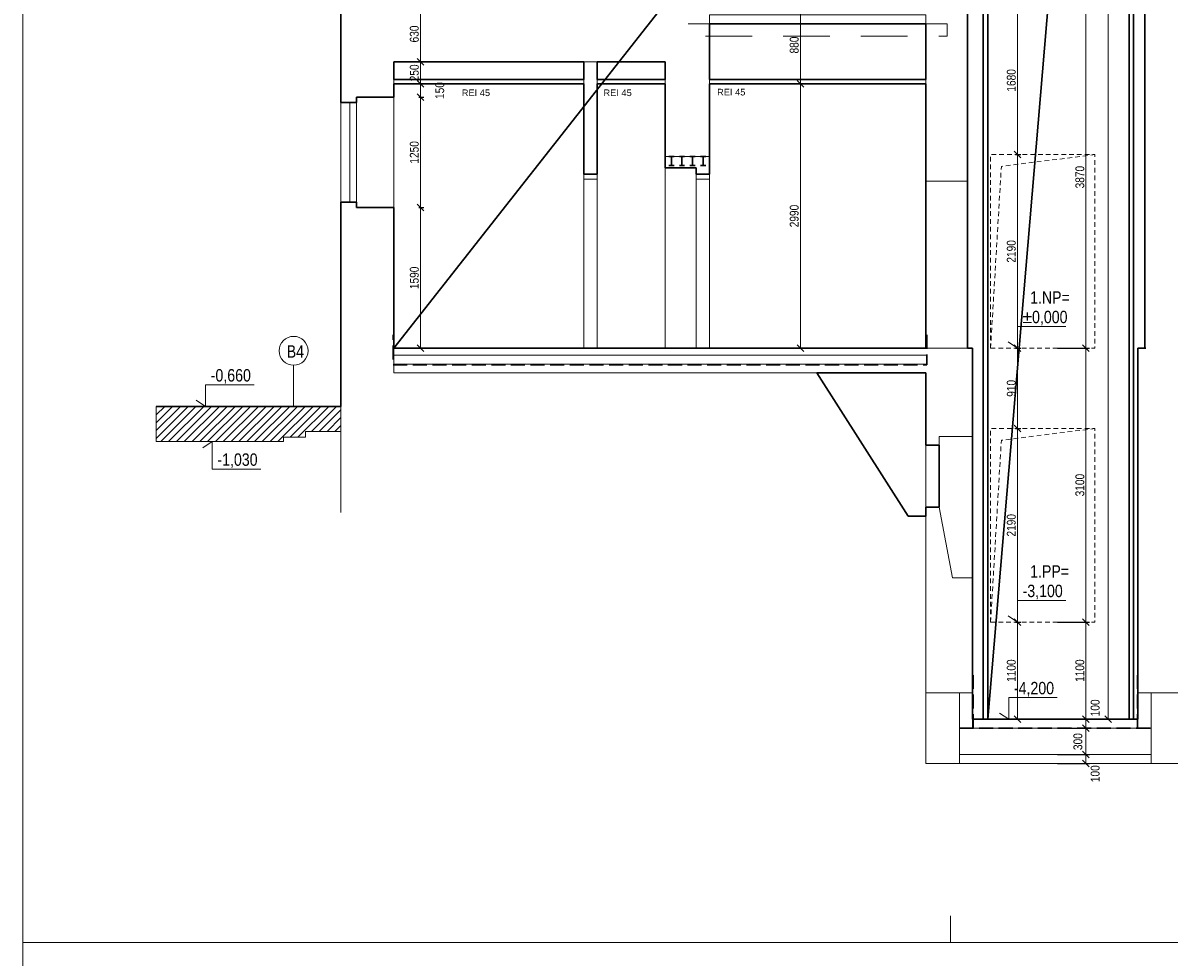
# Model space of a CAD drawing. Header units: millimetres. Extents: x -300958 to -108039, y 30118 to 292543.
# Tile 19 of 256: x -268233 to -255259, y 63017 to 73588. Entities that reach past the tile are written whole.
import ezdxf

# ---------------------------------------------------------------- set-up
doc = ezdxf.new("R2010")
doc.units = ezdxf.units.MM
doc.header["$MEASUREMENT"] = 0
doc.linetypes.add('DGN Style 2', pattern=[879.857395, 527.914437, -351.942958])
doc.linetypes.add('DGN Style 3', pattern=[888.558256, 634.684469, -253.873788])
doc.layers.get('0').update_dxf_attribs({"lineweight": 13})
doc.layers.get('Defpoints').update_dxf_attribs({"color": 3, "lineweight": 13})
for name, color, linetype, lineweight in [('BOURÁNÍ', 40, 'Continuous', 13), ('dims', 7, 'Continuous', 9), ('ETAPY', 7, 'Continuous', 0), ('legenda', 7, 'Continuous', 13), ('Materiály', 1, 'Continuous', 13), ('PSV', 7, 'Continuous', 13), ('RAMECEK', 7, 'Continuous', 0), ('tenka', 7, 'Continuous', 13), ('výškové kóty', 7, 'Continuous', 13), ('walls', 7, 'Continuous', 13), ('zařizovací předměty', 7, 'Continuous', 9)]:
    doc.layers.add(name, color=color, linetype=linetype, lineweight=lineweight)
doc.styles.add('STYLE-0', font='ARIALN.TTF')
doc.dimstyles.new('arch', dxfattribs={"dimscale": 50, "dimtxt": 2.5, "dimasz": 2.5, "dimexe": 1.25, "dimexo": 0.9, "dimtad": 1, "dimdec": 0, "dimtxsty": 'STYLE-0', "dimblk": 'ARCHTICK', "dimcen": 2.5, "dimadec": 0, "dimazin": 0, "dimtfac": 1, "dimtdec": 0, "dimtmove": 2, "dimatfit": 3, "dimldrblk": 'ARCHTICK', "dimfxl": 0, "dimarcsym": 0})

# ---------------------------------------------------------------- blocks, each defined once
blk = doc.blocks.new('*U46')
at = {"layer": 'walls', "linetype": 'Continuous', "lineweight": 30}
for p, q in [((-50, -30), (-50, 30)), ((50, -30), (50, 30)), ((-50, 0), (50, 0))]:
    blk.add_line(p, q, dxfattribs=at)
blk = doc.blocks.new('_ArchTick')
at = {"color": 0, "linetype": 'ByBlock', "flags": 128}
blk.add_lwpolyline([(-0.5, -0.5), (0.5, 0.5)], dxfattribs=at)
blk = doc.blocks.new('*D611')
at = {"layer": 'Defpoints', "color": 0, "linetype": 'Continuous'}
for p in [(-256597, 73778), (-256597, 69908), (-256200, 69908)]:
    blk.add_point(p, dxfattribs=at)
at = {"layer": 'dims', "color": 0, "linetype": 'Continuous', "lineweight": -2}
for p, q in [((-256522, 73778), (-256162, 73778)), ((-256522, 69908), (-256162, 69908))]:
    blk.add_line(p, q, dxfattribs=at)
at = {"layer": 'dims', "linetype": 'Continuous', "lineweight": 0}
blk.add_line((-256200, 73778), (-256200, 69908), dxfattribs=at)
at = {"layer": 'dims', "linetype": 'Continuous', "lineweight": 0, "xscale": 75, "yscale": 75, "zscale": 75}
for p, rotation in [((-256200, 73778), 90), ((-256200, 69908), 270)]:
    blk.add_blockref('_ArchTick', p, dxfattribs=dict(at, rotation=rotation))
at = {"layer": 'dims', "color": 0, "linetype": 'Continuous', "insert": (-256269, 71843), "char_height": 100, "attachment_point": 5, "rotation": 90, "style": 'STYLE-0'}
blk.add_mtext('3870', dxfattribs=at)
blk = doc.blocks.new('*D615')
at = {"layer": 'Defpoints', "color": 0, "linetype": 'Continuous'}
for p in [(-256347, 84618), (-256347, 65708), (-255950, 65708)]:
    blk.add_point(p, dxfattribs=at)
at = {"layer": 'dims', "color": 0, "linetype": 'Continuous', "lineweight": -2}
for p, q in [((-256272, 84618), (-255912, 84618)), ((-256272, 65708), (-255912, 65708))]:
    blk.add_line(p, q, dxfattribs=at)
at = {"layer": 'dims', "linetype": 'Continuous', "lineweight": 0}
blk.add_line((-255950, 84618), (-255950, 65708), dxfattribs=at)
at = {"layer": 'dims', "linetype": 'Continuous', "lineweight": 0, "xscale": 75, "yscale": 75, "zscale": 75}
for p, rotation in [((-255950, 84618), 90), ((-255950, 65708), 270)]:
    blk.add_blockref('_ArchTick', p, dxfattribs=dict(at, rotation=rotation))
at = {"layer": 'dims', "color": 0, "linetype": 'Continuous', "insert": (-256019, 75163), "char_height": 100, "attachment_point": 5, "rotation": 90, "style": 'STYLE-0'}
blk.add_mtext('18910', dxfattribs=at)
blk = doc.blocks.new('*D616')
at = {"layer": 'Defpoints', "color": 0, "linetype": 'Continuous'}
for p in [(-256597, 69908), (-256597, 66808), (-256200, 66808)]:
    blk.add_point(p, dxfattribs=at)
at = {"layer": 'dims', "color": 0, "linetype": 'Continuous', "lineweight": -2}
for p, q in [((-256522, 69908), (-256162, 69908)), ((-256522, 66808), (-256162, 66808))]:
    blk.add_line(p, q, dxfattribs=at)
at = {"layer": 'dims', "linetype": 'Continuous', "lineweight": 0}
blk.add_line((-256200, 69908), (-256200, 66808), dxfattribs=at)
at = {"layer": 'dims', "linetype": 'Continuous', "lineweight": 0, "xscale": 75, "yscale": 75, "zscale": 75}
for p, rotation in [((-256200, 69908), 90), ((-256200, 66808), 270)]:
    blk.add_blockref('_ArchTick', p, dxfattribs=dict(at, rotation=rotation))
at = {"layer": 'dims', "color": 0, "linetype": 'Continuous', "insert": (-256269, 68358), "char_height": 100, "attachment_point": 5, "rotation": 90, "style": 'STYLE-0'}
blk.add_mtext('3100', dxfattribs=at)
blk = doc.blocks.new('*D617')
at = {"layer": 'Defpoints', "color": 0, "linetype": 'Continuous'}
for p in [(-256597, 66808), (-256597, 65708), (-256200, 65708)]:
    blk.add_point(p, dxfattribs=at)
at = {"layer": 'dims', "color": 0, "linetype": 'Continuous', "lineweight": -2}
for p, q in [((-256522, 66808), (-256162, 66808)), ((-256522, 65708), (-256162, 65708))]:
    blk.add_line(p, q, dxfattribs=at)
at = {"layer": 'dims', "linetype": 'Continuous', "lineweight": 0}
blk.add_line((-256200, 66808), (-256200, 65708), dxfattribs=at)
at = {"layer": 'dims', "linetype": 'Continuous', "lineweight": 0, "xscale": 75, "yscale": 75, "zscale": 75}
for p, rotation in [((-256200, 66808), 90), ((-256200, 65708), 270)]:
    blk.add_blockref('_ArchTick', p, dxfattribs=dict(at, rotation=rotation))
at = {"layer": 'dims', "color": 0, "linetype": 'Continuous', "insert": (-256269, 66258), "char_height": 100, "attachment_point": 5, "rotation": 90, "style": 'STYLE-0'}
blk.add_mtext('1100', dxfattribs=at)
blk = doc.blocks.new('*D618')
at = {"layer": 'Defpoints', "color": 0, "linetype": 'Continuous'}
for p in [(-256597, 65708), (-256597, 65608), (-256200, 65608)]:
    blk.add_point(p, dxfattribs=at)
at = {"layer": 'dims', "color": 0, "linetype": 'Continuous', "lineweight": -2}
for p, q in [((-256522, 65708), (-256162, 65708)), ((-256522, 65608), (-256162, 65608))]:
    blk.add_line(p, q, dxfattribs=at)
at = {"layer": 'dims', "linetype": 'Continuous', "lineweight": 0}
blk.add_line((-256200, 65708), (-256200, 65608), dxfattribs=at)
at = {"layer": 'dims', "linetype": 'Continuous', "lineweight": 0, "xscale": 75, "yscale": 75, "zscale": 75}
for p, rotation in [((-256200, 65708), 90), ((-256200, 65608), 270)]:
    blk.add_blockref('_ArchTick', p, dxfattribs=dict(at, rotation=rotation))
at = {"layer": 'dims', "color": 0, "linetype": 'Continuous', "insert": (-256096, 65837), "char_height": 100, "attachment_point": 5, "rotation": 90, "style": 'STYLE-0'}
blk.add_mtext('100', dxfattribs=at)
blk = doc.blocks.new('*D619')
at = {"layer": 'Defpoints', "color": 0, "linetype": 'Continuous'}
for p in [(-256597, 65608), (-256597, 65308), (-256200, 65308)]:
    blk.add_point(p, dxfattribs=at)
at = {"layer": 'dims', "color": 0, "linetype": 'Continuous', "lineweight": -2}
for p, q in [((-256522, 65608), (-256162, 65608)), ((-256522, 65308), (-256162, 65308))]:
    blk.add_line(p, q, dxfattribs=at)
at = {"layer": 'dims', "linetype": 'Continuous', "lineweight": 0}
blk.add_line((-256200, 65608), (-256200, 65308), dxfattribs=at)
at = {"layer": 'dims', "linetype": 'Continuous', "lineweight": 0, "xscale": 75, "yscale": 75, "zscale": 75}
for p, rotation in [((-256200, 65608), 90), ((-256200, 65308), 270)]:
    blk.add_blockref('_ArchTick', p, dxfattribs=dict(at, rotation=rotation))
at = {"layer": 'dims', "color": 0, "linetype": 'Continuous', "insert": (-256291, 65455), "char_height": 100, "attachment_point": 5, "rotation": 90, "style": 'STYLE-0'}
blk.add_mtext('300', dxfattribs=at)
blk = doc.blocks.new('*D620')
at = {"layer": 'Defpoints', "color": 0, "linetype": 'Continuous'}
for p in [(-256597, 65308), (-256597, 65208), (-256200, 65208)]:
    blk.add_point(p, dxfattribs=at)
at = {"layer": 'dims', "color": 0, "linetype": 'Continuous', "lineweight": -2}
for p, q in [((-256522, 65308), (-256162, 65308)), ((-256522, 65208), (-256162, 65208))]:
    blk.add_line(p, q, dxfattribs=at)
at = {"layer": 'dims', "linetype": 'Continuous', "lineweight": 0}
blk.add_line((-256200, 65308), (-256200, 65208), dxfattribs=at)
at = {"layer": 'dims', "linetype": 'Continuous', "lineweight": 0, "xscale": 75, "yscale": 75, "zscale": 75}
for p, rotation in [((-256200, 65308), 90), ((-256200, 65208), 270)]:
    blk.add_blockref('_ArchTick', p, dxfattribs=dict(at, rotation=rotation))
at = {"layer": 'dims', "color": 0, "linetype": 'Continuous', "insert": (-256096, 65092), "char_height": 100, "attachment_point": 5, "rotation": 90, "style": 'STYLE-0'}
blk.add_mtext('100', dxfattribs=at)
blk = doc.blocks.new('*D825')
at = {"layer": 'Defpoints', "color": 0, "linetype": 'Continuous'}
for p in [(-257071, 73778), (-257071, 72098), (-256976, 72098)]:
    blk.add_point(p, dxfattribs=at)
at = {"layer": 'dims', "color": 0, "linetype": 'Continuous', "lineweight": -2}
for p, q in [((-256996, 73778), (-256938, 73778)), ((-256996, 72098), (-256938, 72098))]:
    blk.add_line(p, q, dxfattribs=at)
at = {"layer": 'dims', "linetype": 'Continuous', "lineweight": 0}
blk.add_line((-256976, 73778), (-256976, 72098), dxfattribs=at)
at = {"layer": 'dims', "linetype": 'Continuous', "lineweight": 0, "xscale": 75, "yscale": 75, "zscale": 75}
for p, rotation in [((-256976, 73778), 90), ((-256976, 72098), 270)]:
    blk.add_blockref('_ArchTick', p, dxfattribs=dict(at, rotation=rotation))
at = {"layer": 'dims', "color": 0, "linetype": 'Continuous', "insert": (-257045, 72938), "char_height": 100, "attachment_point": 5, "rotation": 90, "style": 'STYLE-0'}
blk.add_mtext('1680', dxfattribs=at)
blk = doc.blocks.new('*D826')
at = {"layer": 'Defpoints', "color": 0, "linetype": 'Continuous'}
for p in [(-257071, 72098), (-257071, 69908), (-256976, 69908)]:
    blk.add_point(p, dxfattribs=at)
at = {"layer": 'dims', "color": 0, "linetype": 'Continuous', "lineweight": -2}
for p, q in [((-256996, 72098), (-256938, 72098)), ((-256996, 69908), (-256938, 69908))]:
    blk.add_line(p, q, dxfattribs=at)
at = {"layer": 'dims', "linetype": 'Continuous', "lineweight": 0}
blk.add_line((-256976, 72098), (-256976, 69908), dxfattribs=at)
at = {"layer": 'dims', "linetype": 'Continuous', "lineweight": 0, "xscale": 75, "yscale": 75, "zscale": 75}
for p, rotation in [((-256976, 72098), 90), ((-256976, 69908), 270)]:
    blk.add_blockref('_ArchTick', p, dxfattribs=dict(at, rotation=rotation))
at = {"layer": 'dims', "color": 0, "linetype": 'Continuous', "insert": (-257045, 71003), "char_height": 100, "attachment_point": 5, "rotation": 90, "style": 'STYLE-0'}
blk.add_mtext('2190', dxfattribs=at)
blk = doc.blocks.new('*D827')
at = {"layer": 'Defpoints', "color": 0, "linetype": 'Continuous'}
for p in [(-257071, 69908), (-257071, 68998), (-256976, 68998)]:
    blk.add_point(p, dxfattribs=at)
at = {"layer": 'dims', "color": 0, "linetype": 'Continuous', "lineweight": -2}
for p, q in [((-256996, 69908), (-256938, 69908)), ((-256996, 68998), (-256938, 68998))]:
    blk.add_line(p, q, dxfattribs=at)
at = {"layer": 'dims', "linetype": 'Continuous', "lineweight": 0}
blk.add_line((-256976, 69908), (-256976, 68998), dxfattribs=at)
at = {"layer": 'dims', "linetype": 'Continuous', "lineweight": 0, "xscale": 75, "yscale": 75, "zscale": 75}
for p, rotation in [((-256976, 69908), 90), ((-256976, 68998), 270)]:
    blk.add_blockref('_ArchTick', p, dxfattribs=dict(at, rotation=rotation))
at = {"layer": 'dims', "color": 0, "linetype": 'Continuous', "insert": (-257045, 69453), "char_height": 100, "attachment_point": 5, "rotation": 90, "style": 'STYLE-0'}
blk.add_mtext('910', dxfattribs=at)
blk = doc.blocks.new('*D828')
at = {"layer": 'Defpoints', "color": 0, "linetype": 'Continuous'}
for p in [(-257071, 68998), (-257071, 66808), (-256976, 66808)]:
    blk.add_point(p, dxfattribs=at)
at = {"layer": 'dims', "color": 0, "linetype": 'Continuous', "lineweight": -2}
for p, q in [((-256996, 68998), (-256938, 68998)), ((-256996, 66808), (-256938, 66808))]:
    blk.add_line(p, q, dxfattribs=at)
at = {"layer": 'dims', "linetype": 'Continuous', "lineweight": 0}
blk.add_line((-256976, 68998), (-256976, 66808), dxfattribs=at)
at = {"layer": 'dims', "linetype": 'Continuous', "lineweight": 0, "xscale": 75, "yscale": 75, "zscale": 75}
for p, rotation in [((-256976, 68998), 90), ((-256976, 66808), 270)]:
    blk.add_blockref('_ArchTick', p, dxfattribs=dict(at, rotation=rotation))
at = {"layer": 'dims', "color": 0, "linetype": 'Continuous', "insert": (-257045, 67903), "char_height": 100, "attachment_point": 5, "rotation": 90, "style": 'STYLE-0'}
blk.add_mtext('2190', dxfattribs=at)
blk = doc.blocks.new('*D829')
at = {"layer": 'Defpoints', "color": 0, "linetype": 'Continuous'}
for p in [(-257071, 66808), (-257071, 65708), (-256976, 65708)]:
    blk.add_point(p, dxfattribs=at)
at = {"layer": 'dims', "color": 0, "linetype": 'Continuous', "lineweight": -2}
for p, q in [((-256996, 66808), (-256938, 66808)), ((-256996, 65708), (-256938, 65708))]:
    blk.add_line(p, q, dxfattribs=at)
at = {"layer": 'dims', "linetype": 'Continuous', "lineweight": 0}
blk.add_line((-256976, 66808), (-256976, 65708), dxfattribs=at)
at = {"layer": 'dims', "linetype": 'Continuous', "lineweight": 0, "xscale": 75, "yscale": 75, "zscale": 75}
for p, rotation in [((-256976, 66808), 90), ((-256976, 65708), 270)]:
    blk.add_blockref('_ArchTick', p, dxfattribs=dict(at, rotation=rotation))
at = {"layer": 'dims', "color": 0, "linetype": 'Continuous', "insert": (-257045, 66258), "char_height": 100, "attachment_point": 5, "rotation": 90, "style": 'STYLE-0'}
blk.add_mtext('1100', dxfattribs=at)
blk = doc.blocks.new('*D838')
at = {"layer": 'Defpoints', "color": 0, "linetype": 'Continuous'}
for p in [(-259528, 72898), (-259528, 69908), (-259432, 69908)]:
    blk.add_point(p, dxfattribs=at)
at = {"layer": 'dims', "color": 0, "linetype": 'Continuous', "lineweight": -2}
for p, q in [((-259453, 72898), (-259394, 72898)), ((-259453, 69908), (-259394, 69908))]:
    blk.add_line(p, q, dxfattribs=at)
at = {"layer": 'dims', "linetype": 'Continuous', "lineweight": 0}
blk.add_line((-259432, 72898), (-259432, 69908), dxfattribs=at)
at = {"layer": 'dims', "linetype": 'Continuous', "lineweight": 0, "xscale": 75, "yscale": 75, "zscale": 75}
for p, rotation in [((-259432, 72898), 90), ((-259432, 69908), 270)]:
    blk.add_blockref('_ArchTick', p, dxfattribs=dict(at, rotation=rotation))
at = {"layer": 'dims', "color": 0, "linetype": 'Continuous', "insert": (-259502, 71403), "char_height": 100, "attachment_point": 5, "rotation": 90, "style": 'STYLE-0'}
blk.add_mtext('2990', dxfattribs=at)
blk = doc.blocks.new('*D839')
at = {"layer": 'Defpoints', "color": 0, "linetype": 'Continuous'}
for p in [(-259528, 73778), (-259528, 72898), (-259432, 72898)]:
    blk.add_point(p, dxfattribs=at)
at = {"layer": 'dims', "color": 0, "linetype": 'Continuous', "lineweight": -2}
for p, q in [((-259453, 73778), (-259394, 73778)), ((-259453, 72898), (-259394, 72898))]:
    blk.add_line(p, q, dxfattribs=at)
at = {"layer": 'dims', "linetype": 'Continuous', "lineweight": 0}
blk.add_line((-259432, 73778), (-259432, 72898), dxfattribs=at)
at = {"layer": 'dims', "linetype": 'Continuous', "lineweight": 0, "xscale": 75, "yscale": 75, "zscale": 75}
for p, rotation in [((-259432, 73778), 90), ((-259432, 72898), 270)]:
    blk.add_blockref('_ArchTick', p, dxfattribs=dict(at, rotation=rotation))
at = {"layer": 'dims', "color": 0, "linetype": 'Continuous', "insert": (-259502, 73338), "char_height": 100, "attachment_point": 5, "rotation": 90, "style": 'STYLE-0'}
blk.add_mtext('880', dxfattribs=at)
blk = doc.blocks.new('*D842')
at = {"layer": 'Defpoints', "color": 0, "linetype": 'Continuous'}
for p in [(-263828, 71498), (-263828, 69908), (-263733, 69908)]:
    blk.add_point(p, dxfattribs=at)
at = {"layer": 'dims', "color": 0, "linetype": 'Continuous', "lineweight": -2}
for p, q in [((-263753, 71498), (-263695, 71498)), ((-263753, 69908), (-263695, 69908))]:
    blk.add_line(p, q, dxfattribs=at)
at = {"layer": 'dims', "linetype": 'Continuous', "lineweight": 0}
blk.add_line((-263733, 71498), (-263733, 69908), dxfattribs=at)
at = {"layer": 'dims', "linetype": 'Continuous', "lineweight": 0, "xscale": 75, "yscale": 75, "zscale": 75}
for p, rotation in [((-263733, 71498), 90), ((-263733, 69908), 270)]:
    blk.add_blockref('_ArchTick', p, dxfattribs=dict(at, rotation=rotation))
at = {"layer": 'dims', "color": 0, "linetype": 'Continuous', "insert": (-263802, 70703), "char_height": 100, "attachment_point": 5, "rotation": 90, "style": 'STYLE-0'}
blk.add_mtext('1590', dxfattribs=at)
blk = doc.blocks.new('*D843')
at = {"layer": 'Defpoints', "color": 0, "linetype": 'Continuous'}
for p in [(-263828, 72748), (-263828, 71498), (-263733, 71498)]:
    blk.add_point(p, dxfattribs=at)
at = {"layer": 'dims', "color": 0, "linetype": 'Continuous', "lineweight": -2}
for p, q in [((-263753, 72748), (-263695, 72748)), ((-263753, 71498), (-263695, 71498))]:
    blk.add_line(p, q, dxfattribs=at)
at = {"layer": 'dims', "linetype": 'Continuous', "lineweight": 0}
blk.add_line((-263733, 72748), (-263733, 71498), dxfattribs=at)
at = {"layer": 'dims', "linetype": 'Continuous', "lineweight": 0, "xscale": 75, "yscale": 75, "zscale": 75}
for p, rotation in [((-263733, 72748), 90), ((-263733, 71498), 270)]:
    blk.add_blockref('_ArchTick', p, dxfattribs=dict(at, rotation=rotation))
at = {"layer": 'dims', "color": 0, "linetype": 'Continuous', "insert": (-263802, 72123), "char_height": 100, "attachment_point": 5, "rotation": 90, "style": 'STYLE-0'}
blk.add_mtext('1250', dxfattribs=at)
blk = doc.blocks.new('*D844')
at = {"layer": 'Defpoints', "color": 0, "linetype": 'Continuous'}
for p in [(-263828, 72898), (-263828, 72748), (-263733, 72748)]:
    blk.add_point(p, dxfattribs=at)
at = {"layer": 'dims', "color": 0, "linetype": 'Continuous', "lineweight": -2}
for p, q in [((-263753, 72898), (-263695, 72898)), ((-263753, 72748), (-263695, 72748))]:
    blk.add_line(p, q, dxfattribs=at)
at = {"layer": 'dims', "linetype": 'Continuous', "lineweight": 0}
blk.add_line((-263733, 72898), (-263733, 72748), dxfattribs=at)
at = {"layer": 'dims', "linetype": 'Continuous', "lineweight": 0, "xscale": 75, "yscale": 75, "zscale": 75}
for p, rotation in [((-263733, 72898), 90), ((-263733, 72748), 270)]:
    blk.add_blockref('_ArchTick', p, dxfattribs=dict(at, rotation=rotation))
at = {"layer": 'dims', "color": 0, "linetype": 'Continuous', "insert": (-263514, 72823), "char_height": 100, "attachment_point": 5, "rotation": 90, "style": 'STYLE-0'}
blk.add_mtext('150', dxfattribs=at)
blk = doc.blocks.new('*D845')
at = {"layer": 'Defpoints', "color": 0, "linetype": 'Continuous'}
for p in [(-263828, 73148), (-263828, 72898), (-263733, 72898)]:
    blk.add_point(p, dxfattribs=at)
at = {"layer": 'dims', "color": 0, "linetype": 'Continuous', "lineweight": -2}
for p, q in [((-263753, 73148), (-263695, 73148)), ((-263753, 72898), (-263695, 72898))]:
    blk.add_line(p, q, dxfattribs=at)
at = {"layer": 'dims', "linetype": 'Continuous', "lineweight": 0}
blk.add_line((-263733, 73148), (-263733, 72898), dxfattribs=at)
at = {"layer": 'dims', "linetype": 'Continuous', "lineweight": 0, "xscale": 75, "yscale": 75, "zscale": 75}
for p, rotation in [((-263733, 73148), 90), ((-263733, 72898), 270)]:
    blk.add_blockref('_ArchTick', p, dxfattribs=dict(at, rotation=rotation))
at = {"layer": 'dims', "color": 0, "linetype": 'Continuous', "insert": (-263802, 73023), "char_height": 100, "attachment_point": 5, "rotation": 90, "style": 'STYLE-0'}
blk.add_mtext('250', dxfattribs=at)
blk = doc.blocks.new('*D846')
at = {"layer": 'Defpoints', "color": 0, "linetype": 'Continuous'}
for p in [(-263828, 73778), (-263828, 73148), (-263733, 73148)]:
    blk.add_point(p, dxfattribs=at)
at = {"layer": 'dims', "color": 0, "linetype": 'Continuous', "lineweight": -2}
for p, q in [((-263753, 73778), (-263695, 73778)), ((-263753, 73148), (-263695, 73148))]:
    blk.add_line(p, q, dxfattribs=at)
at = {"layer": 'dims', "linetype": 'Continuous', "lineweight": 0}
blk.add_line((-263733, 73778), (-263733, 73148), dxfattribs=at)
at = {"layer": 'dims', "linetype": 'Continuous', "lineweight": 0, "xscale": 75, "yscale": 75, "zscale": 75}
for p, rotation in [((-263733, 73778), 90), ((-263733, 73148), 270)]:
    blk.add_blockref('_ArchTick', p, dxfattribs=dict(at, rotation=rotation))
at = {"layer": 'dims', "color": 0, "linetype": 'Continuous', "insert": (-263802, 73463), "char_height": 100, "attachment_point": 5, "rotation": 90, "style": 'STYLE-0'}
blk.add_mtext('630', dxfattribs=at)

msp = doc.modelspace()

# ---------------------------------------------------------------- hatches: boundary and pattern name
at = {"layer": 'BOURÁNÍ', "linetype": 'Continuous'}
h = msp.add_hatch(dxfattribs=at)
h.set_pattern_fill('ANSI31', color=256, scale=500, style=0)
h.paths.add_polyline_path([(-266723.7, 69248.2), (-266723.7, 68849.9), (-265282.6, 68849.9), (-265282.6, 68899.6), (-265032.6, 68899.6), (-265032.6, 68964.9), (-264632.6, 68964.9), (-264632.6, 69248.2), (-265703.7, 69248.2)])

# ---------------------------------------------------------------- linework, layer by layer
for p, q in [((-264532.6, 72688.2), (-264532.6, 71558.2)), ((-264457.6, 72688.2), (-264457.6, 71558.2))]:
    msp.add_line(p, q, dxfattribs=at)
at = {"layer": 'BOURÁNÍ', "linetype": 'Continuous', "lineweight": 30}
for q in [(-266723.7, 69248.2), (-264632.6, 69248.2)]:
    msp.add_line((-265703.7, 69248.2), q, dxfattribs=at)
at = {"layer": 'ETAPY', "linetype": 'Continuous', "lineweight": 30}
for p, q in [((-255712.6, 84618.2), (-257312.6, 65708.2)), ((-264032.6, 69908.2), (-258012.6, 77568.2))]:
    msp.add_line(p, q, dxfattribs=at)
at = {"layer": 'legenda', "linetype": 'Continuous', "lineweight": 0}
msp.add_line((-265168.1, 69713.8), (-265168.1, 69248.2), dxfattribs=at)
msp.add_circle((-265168.1, 69877.6), 163.8, dxfattribs=at)
at = {"layer": 'Materiály', "linetype": 'Continuous'}
for p, q in [((-261732.6, 73148.2), (-261882.6, 73148.2)), ((-258012.6, 71798.2), (-257542.6, 71798.2)), ((-258012.6, 69908.2), (-257542.6, 69908.2)), ((-257482.6, 65708.2), (-257482.6, 65608.2)), ((-255612.6, 65708.2), (-255612.6, 65608.2)), ((-257632.6, 65608.2), (-255462.6, 65608.2))]:
    msp.add_line(p, q, dxfattribs=at)
at = {"layer": 'Materiály', "linetype": 'Continuous', "lineweight": 0}
for p, q in [((-260462.6, 72948.2), (-258012.6, 72948.2)), ((-258012.6, 68008.2), (-258012.6, 65208.2)), ((-257482.6, 66008.2), (-258012.6, 66008.2)), ((-257632.6, 65208.2), (-257632.6, 66008.2)), ((-255002.6, 66008.2), (-255612.6, 66008.2)), ((-255462.6, 65208.2), (-255462.6, 66008.2)), ((-257632.6, 65308.2), (-255462.6, 65308.2)), ((-258012.6, 65208.2), (-255002.6, 65208.2))]:
    msp.add_line(p, q, dxfattribs=at)
at = {"layer": 'Materiály', "linetype": 'DGN Style 3', "lineweight": 30, "ltscale": 0.25}
for p, q in [((-257477.6, 65608.2), (-257477.6, 66208.2)), ((-255617.6, 65608.2), (-255617.6, 66208.2)), ((-257632.6, 65608.2), (-255462.6, 65608.2))]:
    msp.add_line(p, q, dxfattribs=at)
at = {"layer": 'Materiály', "linetype": 'DGN Style 3', "lineweight": 30, "ltscale": 0.25, "flags": 128}
msp.add_lwpolyline([(-258002.6, 70058.2), (-258002.6, 69718.2), (-264042.6, 69718.2), (-264042.6, 70058.2)], dxfattribs=at)
at = {"layer": 'Materiály', "linetype": 'Continuous', "flags": 128}
msp.add_lwpolyline([(-257862.6, 68908.2), (-257482.6, 68908.2), (-257482.6, 67308.2), (-257712.6, 67308.2), (-257862.6, 68108.2)], close=True, dxfattribs=at)
at = {"layer": 'Materiály', "linetype": 'Continuous'}
for points in [[(-260462.6, 73578.2), (-260462.6, 73678.2), (-258012.6, 73678.2), (-258012.6, 73578.2)], [(-261882.6, 71875.1), (-261732.6, 71875.1), (-261732.6, 73148.2), (-261882.6, 73148.2)], [(-261882.6, 72948.2), (-261882.6, 72898.2), (-264032.6, 72898.2), (-264032.6, 72948.2)], [(-260962.6, 72948.2), (-260962.6, 72898.2), (-261732.6, 72898.2), (-261732.6, 72948.2)], [(-260462.6, 72948.2), (-260462.6, 72898.2), (-258012.6, 72898.2), (-258012.6, 72948.2)]]:
    msp.add_3dface(points, dxfattribs=at)
at = {"layer": 'RAMECEK', "linetype": 'Continuous', "lineweight": 0}
msp.add_line((-257732.6, 63182.5), (-257732.6, 63482.5), dxfattribs=at)
at = {"layer": 'RAMECEK', "linetype": 'Continuous', "lineweight": 0, "flags": 128}
for points in [[(-268232.6, 63182.5), (-236732.6, 63182.5), (-236732.6, 87932.5), (-268232.6, 87932.5)], [(-268232.6, 38432.5), (-236732.6, 38432.5), (-236732.6, 63182.5), (-268232.6, 63182.5)]]:
    msp.add_lwpolyline(points, close=True, dxfattribs=at)
at = {"layer": 'tenka', "linetype": 'Continuous'}
for p, q in [((-260462.6, 72948.2), (-258012.6, 72948.2)), ((-260462.6, 72948.2), (-258012.6, 72948.2)), ((-264632.6, 72688.2), (-264632.6, 71558.2)), ((-264032.6, 72748.2), (-264032.6, 71498.2)), ((-260962.6, 72075.1), (-260462.6, 72075.1)), ((-261882.6, 71875.1), (-261882.6, 69908.2)), ((-261732.6, 71875.1), (-261732.6, 69908.2)), ((-260962.6, 71950.1), (-260962.6, 69908.2)), ((-260612.6, 71875.1), (-260612.6, 69908.2)), ((-260462.6, 71875.1), (-260462.6, 69908.2)), ((-261882.6, 71818.2), (-261732.6, 71818.2)), ((-260612.6, 71818.2), (-260462.6, 71818.2)), ((-264032.6, 69628.2), (-259246.6, 69628.2)), ((-266723.7, 68849.9), (-266723.7, 69248.2)), ((-264632.6, 69248.2), (-264632.6, 68048.2)), ((-265032.6, 68899.6), (-265282.6, 68899.6)), ((-265282.6, 68849.9), (-265282.6, 68899.6)), ((-265032.6, 68964.9), (-264632.6, 68964.9)), ((-265032.6, 68964.9), (-265032.6, 68899.6)), ((-265282.6, 68849.9), (-266723.7, 68849.9))]:
    msp.add_line(p, q, dxfattribs=at)
at = {"layer": 'tenka', "linetype": 'Continuous', "lineweight": 0}
for p, q in [((-264032.6, 69908.2), (-264032.6, 69628.2)), ((-260962.6, 69828.2), (-264032.6, 69828.2)), ((-260962.6, 69828.2), (-258002.6, 69828.2)), ((-260700.6, 69728.2), (-264032.6, 69728.2)), ((-260700.6, 69728.2), (-258002.6, 69728.2))]:
    msp.add_line(p, q, dxfattribs=at)
at = {"layer": 'tenka', "linetype": 'DGN Style 2', "ltscale": 0.1, "flags": 128}
for points in [[(-257279.6, 69908.2), (-257158, 71964.9), (-256099.6, 72098.2)], [(-257279.6, 66808.2), (-257158, 68864.9), (-256099.6, 68998.2)]]:
    msp.add_lwpolyline(points, dxfattribs=at)
for points in [[(-257279.6, 69908.2), (-256099.6, 69908.2), (-256099.6, 72098.2), (-257279.6, 72098.2)], [(-257279.6, 66808.2), (-256099.6, 66808.2), (-256099.6, 68998.2), (-257279.6, 68998.2)]]:
    msp.add_lwpolyline(points, close=True, dxfattribs=at)
at = {"layer": 'tenka', "linetype": 'DGN Style 2'}
msp.add_3dface([(-260703.6, 73578.2), (-257771.6, 73578.2), (-257771.6, 73438.2), (-260703.6, 73438.2)], dxfattribs=at)
at = {"layer": 'výškové kóty', "linetype": 'Continuous', "lineweight": 0, "flags": 128}
for points in [[(-256426.8, 70153.6), (-256975.5, 70153.6), (-256975.5, 69908.2), (-257082, 69978.6)], [(-265616, 69493.6), (-266164.7, 69493.6), (-266164.7, 69248.2), (-266271.1, 69318.6)], [(-265540.2, 68539.8), (-266088.9, 68539.8), (-266088.9, 68849.9), (-266195.4, 68779.4)], [(-256426.8, 67053.6), (-256975.5, 67053.6), (-256975.5, 66808.2), (-257082, 66878.6)], [(-256524.7, 65953.6), (-257073.4, 65953.6), (-257073.4, 65708.2), (-257179.8, 65778.6)]]:
    msp.add_lwpolyline(points, dxfattribs=at)
at = {"layer": 'walls', "linetype": 'Continuous', "lineweight": 30}
for p, q in [((-257362.6, 84618.2), (-257362.6, 65708.2)), ((-257312.6, 84618.2), (-257312.6, 65708.2)), ((-255712.6, 84618.2), (-255712.6, 65708.2)), ((-255662.6, 84618.2), (-255662.6, 65708.2)), ((-255532.6, 72898.2), (-255532.6, 77768.2)), ((-264632.6, 72688.2), (-264632.6, 74748.2)), ((-257542.6, 71798.2), (-257542.6, 73778.2)), ((-260462.6, 73578.2), (-258012.6, 73578.2)), ((-260462.6, 73578.2), (-260462.6, 72948.2)), ((-258012.6, 73578.2), (-258012.6, 72948.2)), ((-264032.6, 72948.2), (-264032.6, 73148.2)), ((-261882.6, 73148.2), (-264032.6, 73148.2)), ((-261882.6, 73148.2), (-261882.6, 72948.2)), ((-260962.6, 73148.2), (-261732.6, 73148.2)), ((-261732.6, 73148.2), (-261732.6, 72948.2)), ((-260962.6, 73148.2), (-260962.6, 72948.2)), ((-261882.6, 72948.2), (-264032.6, 72948.2)), ((-260962.6, 72948.2), (-261732.6, 72948.2)), ((-260462.6, 72948.2), (-258012.6, 72948.2)), ((-261882.6, 72898.2), (-264032.6, 72898.2)), ((-264032.6, 72748.2), (-264032.6, 72898.2)), ((-261882.6, 72898.2), (-261882.6, 71875.1)), ((-260962.6, 72898.2), (-261732.6, 72898.2)), ((-261732.6, 72898.2), (-261732.6, 71875.1)), ((-260962.6, 72898.2), (-260962.6, 71950.1)), ((-260462.6, 72898.2), (-260462.6, 71875.1)), ((-260462.6, 72898.2), (-258012.6, 72898.2)), ((-258012.6, 72898.2), (-258012.6, 69908.2)), ((-255532.6, 69908.2), (-255532.6, 72898.2)), ((-264457.6, 72688.2), (-264632.6, 72688.2)), ((-264032.6, 72748.2), (-264457.6, 72748.2)), ((-264457.6, 72688.2), (-264457.6, 72748.2)), ((-261882.6, 71875.1), (-261732.6, 71875.1)), ((-261732.6, 71925.1), (-261732.6, 71875.1)), ((-260962.6, 71950.1), (-260612.6, 71950.1)), ((-260612.6, 71950.1), (-260612.6, 71875.1)), ((-260612.6, 71875.1), (-260462.6, 71875.1)), ((-257542.6, 71798.2), (-257542.6, 69908.2)), ((-264632.6, 69248.2), (-264632.6, 71558.2)), ((-264632.6, 71558.2), (-264457.6, 71558.2)), ((-264457.6, 71558.2), (-264457.6, 71498.2)), ((-264032.6, 71498.2), (-264457.6, 71498.2)), ((-264032.6, 69908.2), (-264032.6, 71498.2)), ((-260962.6, 69908.2), (-264032.6, 69908.2)), ((-260962.6, 69908.2), (-260462.6, 69908.2)), ((-260462.6, 69908.2), (-258012.6, 69908.2)), ((-257482.6, 69908.2), (-257542.6, 69908.2)), ((-257482.6, 69908.2), (-257482.6, 68908.2)), ((-255612.6, 66808.2), (-255612.6, 69908.2)), ((-255612.6, 69908.2), (-255522.6, 69908.2)), ((-259246.6, 69628.2), (-258012.6, 69628.2)), ((-258012.6, 69628.2), (-258012.6, 68808.2)), ((-257482.6, 68908.2), (-257482.6, 67308.2)), ((-257862.6, 68808.2), (-258012.6, 68808.2)), ((-257862.6, 68808.2), (-257862.6, 68108.2)), ((-258012.6, 68008.2), (-258012.6, 68108.2)), ((-257862.6, 68108.2), (-258012.6, 68108.2)), ((-257482.6, 66808.2), (-257482.6, 67308.2)), ((-257482.6, 66808.2), (-257482.6, 65708.2)), ((-255612.6, 66808.2), (-255612.6, 65708.2)), ((-257482.6, 65708.2), (-255612.6, 65708.2))]:
    msp.add_line(p, q, dxfattribs=at)
at = {"layer": 'walls', "linetype": 'Continuous', "lineweight": 30, "flags": 128}
msp.add_lwpolyline([(-258012.6, 68008.2), (-258212.6, 68008.2), (-259246.6, 69628.2)], dxfattribs=at)
at = {"layer": 'zařizovací předměty', "linetype": 'Continuous'}
for p, q in [((-257482.6, 67308.2), (-257482.6, 68908.2)), ((-258012.6, 68108.2), (-258012.6, 68808.2)), ((-257862.6, 68108.2), (-257862.6, 68808.2))]:
    msp.add_line(p, q, dxfattribs=at)

# ---------------------------------------------------------------- block references
at = {"layer": 'walls', "linetype": 'Continuous', "lineweight": 30, "extrusion": (0, 0, -1), "rotation": 90}
for p in [(260892.6, 72025.1), (260772.6, 72025.1)]:
    msp.add_blockref('*U46', p, dxfattribs=at)
at = {"layer": 'walls', "linetype": 'Continuous', "lineweight": 30, "rotation": 90}
for p in [(-260652.6, 72025.1), (-260532.6, 72025.1)]:
    msp.add_blockref('*U46', p, dxfattribs=at)

# ---------------------------------------------------------------- texts
at = {"layer": 'legenda', "linetype": 'Continuous', "lineweight": 0, "insert": (-265246.9, 69940.4), "char_height": 140, "width": 1046.843, "attachment_point": 1, "style": 'STYLE-0'}
msp.add_mtext('B4', dxfattribs=at)
at = {"layer": 'PSV', "linetype": 'Continuous', "lineweight": 0, "char_height": 75, "attachment_point": 5, "line_spacing_factor": 0.725795, "style": 'STYLE-0'}
for insert in [(-263105, 72797.2), (-261501.4, 72797.2), (-260215, 72804.5)]:
    msp.add_mtext('\\fArial|b0|i0|c238|p39;REI 45  ', dxfattribs=dict(at, insert=insert))
at = {"layer": 'výškové kóty', "linetype": 'Continuous', "lineweight": 0, "char_height": 140, "width": 1046.843, "attachment_point": 1, "style": 'STYLE-0'}
for s, insert in [('1.NP=', (-256832.6, 70551.2)), ('%%P0,000', (-256917.8, 70330.5)), ('-0,660', (-266106.9, 69670.5)), ('-1,030', (-266031.2, 68716.7)), ('1.PP=', (-256832.6, 67451.2)), ('-3,100', (-256917.8, 67230.5)), ('-4,200', (-257015.6, 66130.5))]:
    msp.add_mtext(s, dxfattribs=dict(at, insert=insert))

# ---------------------------------------------------------------- dimensions: what is measured, and where the dimension line sits
at = {"layer": 'dims', "linetype": 'Continuous'}
for base, p1, p2, picture, middle in [((-255949.6, 65708.2), (-256346.6, 84618.2), (-256346.6, 65708.2), '*D615', (-256019.4, 75163.2)), ((-263732.6, 73148.2), (-263828.4, 73778.2), (-263828.4, 73148.2), '*D846', (-263802.4, 73463.2)), ((-259431.9, 72898.2), (-259527.7, 73778.2), (-259527.7, 72898.2), '*D839', (-259501.7, 73338.2)), ((-256975.5, 72098.2), (-257071.3, 73778.2), (-257071.3, 72098.2), '*D825', (-257045.3, 72938.2)), ((-256199.6, 69908.2), (-256596.6, 73778.2), (-256596.6, 69908.2), '*D611', (-256269.4, 71843.2)), ((-263732.6, 72898.2), (-263828.4, 73148.2), (-263828.4, 72898.2), '*D845', (-263802.4, 73023.2)), ((-263732.6, 72748.2), (-263828.4, 72898.2), (-263828.4, 72748.2), '*D844', (-263513.8, 72823.2)), ((-259431.9, 69908.2), (-259527.7, 72898.2), (-259527.7, 69908.2), '*D838', (-259501.7, 71403.2)), ((-263732.6, 71498.2), (-263828.4, 72748.2), (-263828.4, 71498.2), '*D843', (-263802.4, 72123.2)), ((-256975.5, 69908.2), (-257071.3, 72098.2), (-257071.3, 69908.2), '*D826', (-257045.3, 71003.2)), ((-263732.6, 69908.2), (-263828.4, 71498.2), (-263828.4, 69908.2), '*D842', (-263802.4, 70703.2)), ((-256975.5, 68998.2), (-257071.3, 69908.2), (-257071.3, 68998.2), '*D827', (-257045.3, 69453.2)), ((-256199.6, 66808.2), (-256596.6, 69908.2), (-256596.6, 66808.2), '*D616', (-256269.4, 68358.2)), ((-256975.5, 66808.2), (-257071.3, 68998.2), (-257071.3, 66808.2), '*D828', (-257045.3, 67903.2)), ((-256975.5, 65708.2), (-257071.3, 66808.2), (-257071.3, 65708.2), '*D829', (-257045.3, 66258.2)), ((-256199.6, 65708.2), (-256596.6, 66808.2), (-256596.6, 65708.2), '*D617', (-256269.4, 66258.2))]:
    dim = msp.add_linear_dim(base=base, p1=p1, p2=p2, angle=90, dimstyle='arch', override={"dimtxt": 2, "dimasz": 1.5, "dimexe": 0.75, "dimexo": 1.5, "dimgap": 0.375, "dimcen": 0.05, "dimclrd": 256, "dimlwd": 0}, dxfattribs=at)
    dim.commit()
    dim.dimension.update_dxf_attribs({"geometry": picture, "text_midpoint": middle})
for base, p1, p2, picture, middle in [((-256199.6, 65608.2), (-256596.6, 65708.2), (-256596.6, 65608.2), '*D618', (-256095.6, 65836.9)), ((-256199.6, 65308.2), (-256596.6, 65608.2), (-256596.6, 65308.2), '*D619', (-256290.7, 65455.2)), ((-256199.6, 65208.2), (-256596.6, 65308.2), (-256596.6, 65208.2), '*D620', (-256095.6, 65092.4))]:
    dim = msp.add_linear_dim(base=base, p1=p1, p2=p2, angle=90, dimstyle='arch', override={"dimtxt": 2, "dimasz": 1.5, "dimexe": 0.75, "dimexo": 1.5, "dimgap": 0.375, "dimcen": 0.05, "dimclrd": 256, "dimlwd": 0}, dxfattribs=at)
    dim.commit()
    dim.dimension.update_dxf_attribs({"geometry": picture, "text_midpoint": middle, "dimtype": 160})

doc.saveas('drawing.dxf')
